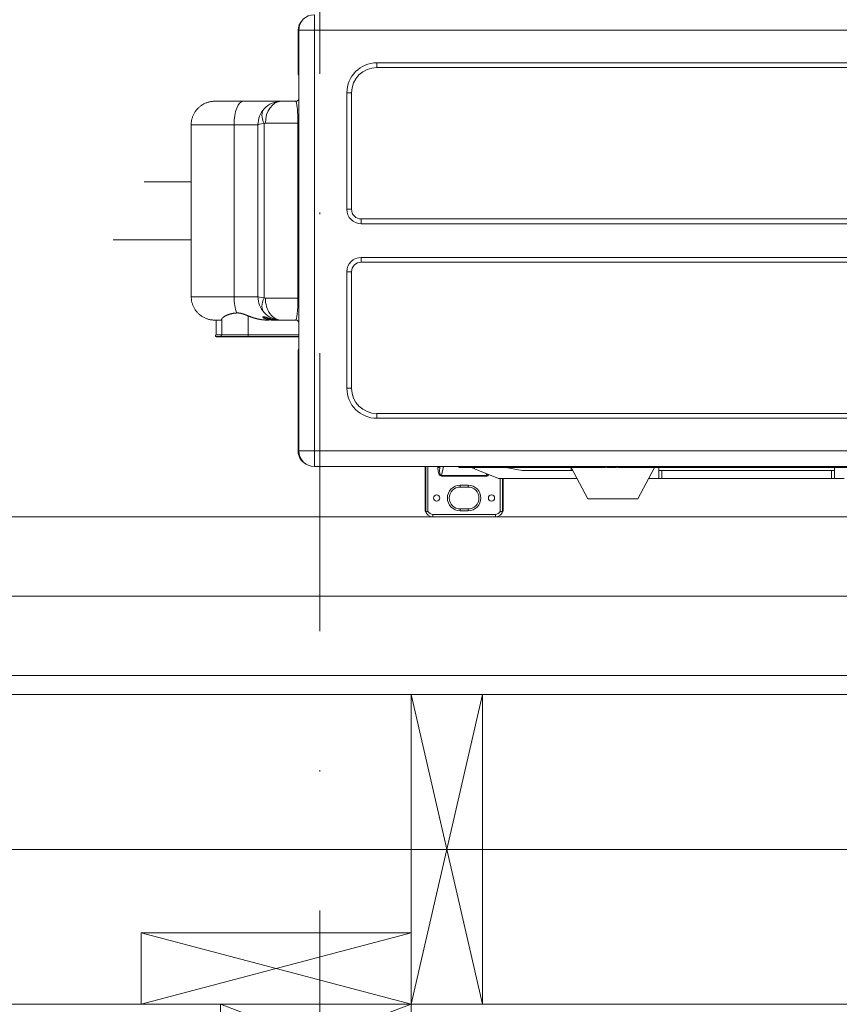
# Model space of a CAD drawing. Header units: inches. Extents: x 0 to 77643, y -44170 to 0.
# Tile 135 of 159: x 72418 to 72469, y -37855 to -37793. Entities that reach past the tile are written whole.
import ezdxf

# ---------------------------------------------------------------- set-up
doc = ezdxf.new("R2010")
doc.units = ezdxf.units.IN
doc.header["$MEASUREMENT"] = 0
doc.linetypes.add('DASHDOT', pattern=[1, 0.5, -0.25, 0, -0.25])
doc.layers.get('0').update_dxf_attribs({"lineweight": 0})
doc.layers.get('Defpoints').update_dxf_attribs({"lineweight": 0})
for name, color, linetype, lineweight in [('p--klimatyzator', 30, 'Continuous', 15), ('p--konst-słupy', 3, 'Continuous', 20), ('p--ocieplenie w.wew.', 53, 'Continuous', 0), ('p--ocieplenie-w.zew', 77, 'Continuous', 0), ('p--osie konstr', 1, 'DASHDOT', 15), ('p--wymiary-1-50', 5, 'Continuous', 0), ('p--ściana szkielet', 3, 'Continuous', 0)]:
    doc.layers.add(name, color=color, linetype=linetype, lineweight=lineweight)
doc.styles.add('1-50', font='arial.ttf', dxfattribs={"width": 0.75, "height": 12.5})
doc.linetypes.add('BATTING', pattern='A,0.0001,-0.1,[134,ltypeshp.shx,S=0.1,R=0,X=-0.1,Y=0],-0.2,[134,ltypeshp.shx,S=0.1,R=180,X=0.1,Y=0],-0.1', length=0.4001)
doc.dimstyles.new('1-50', dxfattribs={"dimtxt": 12.5, "dimasz": 5, "dimexe": 5, "dimexo": 5, "dimgap": 0.09, "dimtad": 0, "dimdsep": 46, "dimtxsty": '1-50', "dimblk": 'OBLIQUE', "dimcen": 0.09, "dimadec": 0, "dimazin": 0, "dimtfac": 1, "dimtdec": 4, "dimtix": 1, "dimtofl": 0, "dimtmove": 2, "dimatfit": 3, "dimldrblk": 'OBLIQUE', "dimfxl": 5, "dimfxlon": 1, "dimtvp": 0.8, "dimtolj": 1, "dimtzin": 0, "dimarcsym": 0})

# ---------------------------------------------------------------- blocks, each defined once
blk = doc.blocks.new('_OBLIQUE')
at = {"color": 0, "linetype": 'ByBlock', "lineweight": -2}
for p, q in [((-0.5, -0.5), (0.5, 0.5)), ((0, 0), (0, 0))]:
    blk.add_line(p, q, dxfattribs=at)
blk = doc.blocks.new('*D1940')
at = {"layer": 'Defpoints', "color": 0}
for p in [(72405.403, -37857.021), (72428.971, -37857.021), (72427.721, -38097.521)]:
    blk.add_point(p, dxfattribs=at)
at = {"layer": 'p--wymiary-1-50', "color": 0, "linetype": 'Continuous', "lineweight": -2}
for p, q in [((72410.403, -37857.021), (72400.403, -37857.021)), ((72405.403, -38097.521), (72405.403, -37857.021)), ((72410.403, -38097.521), (72400.403, -38097.521))]:
    blk.add_line(p, q, dxfattribs=at)
at = {"layer": 'p--wymiary-1-50', "color": 0, "lineweight": -2, "xscale": 5, "yscale": 5, "zscale": 5}
for p, rotation in [((72405.403, -37857.021), 90), ((72405.403, -38097.521), 270)]:
    blk.add_blockref('_OBLIQUE', p, dxfattribs=dict(at, rotation=rotation))
at = {"layer": 'p--wymiary-1-50', "color": 0, "linetype": 'Continuous', "ltscale": 12, "insert": (72395.193, -37977.271), "char_height": 12.5, "attachment_point": 5, "rotation": 90, "style": '1-50'}
blk.add_mtext('\\A1;240.5', dxfattribs=at)
blk = doc.blocks.new('*D1941')
at = {"layer": 'Defpoints', "color": 0}
for p in [(72405.403, -37823.871), (72436.671, -37823.871), (72428.971, -37857.021)]:
    blk.add_point(p, dxfattribs=at)
at = {"layer": 'p--wymiary-1-50', "color": 0, "linetype": 'Continuous', "lineweight": -2}
for p, q in [((72410.403, -37823.871), (72400.403, -37823.871)), ((72405.403, -37857.021), (72405.403, -37823.871)), ((72410.403, -37857.021), (72400.403, -37857.021))]:
    blk.add_line(p, q, dxfattribs=at)
at = {"layer": 'p--wymiary-1-50', "color": 0, "lineweight": -2, "xscale": 5, "yscale": 5, "zscale": 5}
for p, rotation in [((72405.403, -37823.871), 90), ((72405.403, -37857.021), 270)]:
    blk.add_blockref('_OBLIQUE', p, dxfattribs=dict(at, rotation=rotation))
at = {"layer": 'p--wymiary-1-50', "color": 0, "linetype": 'Continuous', "ltscale": 12, "insert": (72395.193, -37840.446), "char_height": 12.5, "attachment_point": 5, "rotation": 90, "style": '1-50'}
blk.add_mtext('\\A1;33.15', dxfattribs=at)
blk = doc.blocks.new('*D1942')
at = {"layer": 'Defpoints', "color": 0}
for p in [(72403.715, -37773.871), (72403.715, -37773.871), (72436.171, -37823.871)]:
    blk.add_point(p, dxfattribs=at)
at = {"layer": 'p--wymiary-1-50', "color": 0, "linetype": 'Continuous', "lineweight": -2}
for p, q in [((72398.715, -37773.871), (72398.715, -37773.871)), ((72403.715, -37823.871), (72403.715, -37773.871)), ((72408.715, -37823.871), (72398.715, -37823.871))]:
    blk.add_line(p, q, dxfattribs=at)
at = {"layer": 'p--wymiary-1-50', "color": 0, "lineweight": -2, "xscale": 5, "yscale": 5, "zscale": 5}
for p, rotation in [((72403.715, -37773.871), 90), ((72403.715, -37823.871), 270)]:
    blk.add_blockref('_OBLIQUE', p, dxfattribs=dict(at, rotation=rotation))
at = {"layer": 'p--wymiary-1-50', "color": 0, "linetype": 'Continuous', "ltscale": 12, "insert": (72393.505, -37798.871), "char_height": 12.5, "attachment_point": 5, "rotation": 90, "style": '1-50'}
blk.add_mtext('\\A1;50', dxfattribs=at)
blk = doc.blocks.new('*D1955')
at = {"layer": 'Defpoints', "color": 0}
for p in [(72820.871, -37664.812), (72330.221, -37840.119), (72820.871, -37840.119)]:
    blk.add_point(p, dxfattribs=at)
at = {"layer": 'p--wymiary-1-50', "color": 0, "linetype": 'Continuous', "lineweight": -2}
for p, q in [((72330.221, -37669.812), (72330.221, -37659.812)), ((72820.871, -37669.812), (72820.871, -37659.812)), ((72330.221, -37664.812), (72820.871, -37664.812))]:
    blk.add_line(p, q, dxfattribs=at)
at = {"layer": 'p--wymiary-1-50', "color": 0, "lineweight": -2, "xscale": 5, "yscale": 5, "zscale": 5, "rotation": 180}
blk.add_blockref('_OBLIQUE', (72330.221, -37664.812), dxfattribs=at)
at = {"layer": 'p--wymiary-1-50', "color": 0, "lineweight": -2, "xscale": 5, "yscale": 5, "zscale": 5}
blk.add_blockref('_OBLIQUE', (72820.871, -37664.812), dxfattribs=at)
at = {"layer": 'p--wymiary-1-50', "color": 0, "linetype": 'Continuous', "ltscale": 12, "insert": (72575.546, -37654.602), "char_height": 12.5, "attachment_point": 5, "style": '1-50'}
blk.add_mtext('\\A1;490.65', dxfattribs=at)
blk = doc.blocks.new('*D1956')
at = {"layer": 'Defpoints', "color": 0}
for p in [(72820.871, -37643.654), (71620.871, -37840.119), (72820.871, -37840.119)]:
    blk.add_point(p, dxfattribs=at)
at = {"layer": 'p--wymiary-1-50', "color": 0, "linetype": 'Continuous', "lineweight": -2}
for p, q in [((71620.871, -37648.654), (71620.871, -37638.654)), ((72820.871, -37648.654), (72820.871, -37638.654)), ((71620.871, -37643.654), (72820.871, -37643.654))]:
    blk.add_line(p, q, dxfattribs=at)
at = {"layer": 'p--wymiary-1-50', "color": 0, "lineweight": -2, "xscale": 5, "yscale": 5, "zscale": 5, "rotation": 180}
blk.add_blockref('_OBLIQUE', (71620.871, -37643.654), dxfattribs=at)
at = {"layer": 'p--wymiary-1-50', "color": 0, "lineweight": -2, "xscale": 5, "yscale": 5, "zscale": 5}
blk.add_blockref('_OBLIQUE', (72820.871, -37643.654), dxfattribs=at)
at = {"layer": 'p--wymiary-1-50', "color": 0, "linetype": 'Continuous', "ltscale": 12, "insert": (72220.871, -37633.444), "char_height": 12.5, "attachment_point": 5, "style": '1-50'}
blk.add_mtext('\\A1;1200', dxfattribs=at)
blk = doc.blocks.new('*D1972')
at = {"layer": 'Defpoints', "color": 0}
for p in [(72878.438, -37844.821), (72914.83, -37844.821), (72436.421, -38105.971)]:
    blk.add_point(p, dxfattribs=at)
at = {"layer": 'p--wymiary-1-50', "color": 0, "linetype": 'Continuous', "lineweight": -2}
for p, q in [((72909.83, -37844.821), (72919.83, -37844.821)), ((72914.83, -38105.971), (72914.83, -37844.821)), ((72909.83, -38105.971), (72919.83, -38105.971))]:
    blk.add_line(p, q, dxfattribs=at)
at = {"layer": 'p--wymiary-1-50', "color": 0, "lineweight": -2, "xscale": 5, "yscale": 5, "zscale": 5}
for p, rotation in [((72914.83, -37844.821), 90), ((72914.83, -38105.971), 270)]:
    blk.add_blockref('_OBLIQUE', p, dxfattribs=dict(at, rotation=rotation))
at = {"layer": 'p--wymiary-1-50', "color": 0, "linetype": 'Continuous', "ltscale": 12, "insert": (72904.62, -37975.396), "char_height": 12.5, "attachment_point": 5, "rotation": 90, "style": '1-50'}
blk.add_mtext('\\A1;261.15', dxfattribs=at)
blk = doc.blocks.new('ukł.słupów')
for p, q in [((810.1, 662), (814.6, 642.5)), ((814.6, 662), (810.1, 642.5)), ((810.1, 642.5), (793.1, 647)), ((810.1, 647), (793.1, 642.5)), ((810.1, 638), (798.1, 642.5)), ((810.1, 642.5), (798.1, 638))]:
    blk.add_line(p, q)
for points in [[(814.6, 662), (814.6, 642.5), (810.1, 642.5), (810.1, 662)], [(810.1, 647), (793.1, 647), (793.1, 642.5), (810.1, 642.5)], [(810.1, 642.5), (798.1, 642.5), (798.1, 638), (810.1, 638)]]:
    blk.add_lwpolyline(points, close=True)
blk = doc.blocks.new('A$C66B7A719')
at = {"layer": 'p--klimatyzator', "linetype": 'Continuous'}
for p, q in [((12.677, 30.63), (12.677, 31.614)), ((11.656, 27.968), (11.656, 30.631)), ((11.693, 25.95), (11.693, 30.63)), ((86.496, 30.63), (12.677, 30.63)), ((12.677, 30.63), (12.677, 4.154)), ((34.626, 28.583), (16.614, 28.583)), ((16.614, 28.583), (16.614, 28.288)), ((34.626, 28.583), (82.559, 28.583)), ((34.626, 28.288), (16.614, 28.288)), ((82.559, 28.288), (34.626, 28.288)), ((15.019, 26.693), (14.724, 26.693)), ((14.724, 26.693), (14.724, 19.36)), ((15.019, 26.693), (15.019, 19.36)), ((6.398, 26.163), (8.194, 26.163)), ((8.194, 26.163), (10.6, 26.163)), ((10.6, 26.163), (11.498, 26.163)), ((11.693, 9.188), (11.693, 25.753)), ((4.921, 13.859), (4.921, 24.686)), ((7.62, 24.686), (4.921, 24.686)), ((7.62, 13.859), (7.62, 24.686)), ((9.124, 24.686), (7.62, 24.686)), ((9.124, 13.859), (9.124, 24.686)), ((9.518, 24.753), (9.518, 13.792)), ((11.642, 24.785), (9.59, 24.785)), ((11.642, 13.761), (11.642, 24.785)), ((11.642, 24.785), (11.693, 24.785)), ((4.921, 21.081), (1.969, 21.081)), ((15.019, 19.36), (14.724, 19.36)), ((15.63, 18.75), (15.63, 18.455)), ((15.63, 18.75), (34.626, 18.75)), ((34.626, 18.75), (83.543, 18.75)), ((15.63, 18.455), (34.626, 18.455)), ((83.543, 18.455), (34.626, 18.455)), ((4.921, 17.443), (0, 17.443)), ((15.63, 16.329), (15.63, 16.034)), ((34.626, 16.329), (15.63, 16.329)), ((83.543, 16.329), (34.626, 16.329)), ((34.626, 16.034), (15.63, 16.034)), ((83.543, 16.034), (34.626, 16.034)), ((15.019, 15.423), (14.724, 15.423)), ((14.724, 15.423), (14.724, 8.091)), ((15.019, 15.423), (15.019, 8.091)), ((4.921, 13.859), (7.62, 13.859)), ((7.62, 13.859), (9.124, 13.859)), ((9.59, 13.761), (11.642, 13.761)), ((11.642, 13.761), (11.693, 13.761)), ((6.849, 11.448), (6.849, 12.452)), ((8.518, 11.448), (8.518, 12.645)), ((10.092, 12.416), (10.092, 12.383)), ((6.398, 12.383), (6.794, 12.383)), ((6.495, 11.448), (6.495, 12.383)), ((9.816, 12.383), (9.721, 12.383)), ((10.456, 12.383), (10.092, 12.383)), ((10.6, 12.383), (10.456, 12.383)), ((11.498, 12.383), (10.6, 12.383)), ((6.849, 11.448), (6.495, 11.448)), ((6.849, 11.35), (6.495, 11.35)), ((6.495, 11.33), (6.495, 11.35)), ((6.849, 11.33), (6.495, 11.33)), ((6.849, 11.448), (8.518, 11.448)), ((6.849, 11.35), (8.518, 11.35)), ((6.849, 11.33), (6.849, 11.35)), ((8.518, 11.33), (6.849, 11.33)), ((11.693, 11.448), (8.518, 11.448)), ((8.518, 11.448), (8.518, 11.35)), ((11.693, 11.35), (8.518, 11.35)), ((8.518, 11.33), (8.518, 11.35)), ((11.693, 11.33), (8.518, 11.33)), ((11.656, 4.116), (11.656, 10.421)), ((11.693, 4.154), (11.693, 8.991)), ((15.019, 8.091), (14.724, 8.091)), ((16.614, 6.496), (34.626, 6.496)), ((16.614, 6.496), (16.614, 6.201)), ((16.614, 6.201), (34.626, 6.201)), ((34.626, 6.496), (82.559, 6.496)), ((34.626, 6.201), (82.559, 6.201)), ((11.693, 4.153), (11.693, 4.154)), ((12.677, 3.169), (12.677, 4.154)), ((12.677, 4.154), (86.496, 4.154)), ((86.496, 3.169), (12.677, 3.169)), ((13.661, 3.169), (12.677, 3.169)), ((12.677, 3.169), (12.677, 3.169)), ((13.661, 3.169), (85.512, 3.169)), ((19.648, 0.492), (19.648, 3.17)), ((19.67, 3.169), (19.67, 0.346)), ((19.699, 0.307), (19.699, 3.169)), ((19.833, 3.169), (19.833, 0.336)), ((20.463, 3.103), (20.463, 3.169)), ((20.571, 3.103), (20.463, 3.103)), ((20.571, 3.103), (20.587, 3.169)), ((20.571, 3.169), (20.571, 3.103)), ((20.815, 3.169), (20.685, 2.605)), ((21.769, 3.1), (21.769, 3.169)), ((21.769, 3.1), (31.021, 3.1)), ((22.753, 3.022), (22.556, 3.1)), ((22.753, 3.1), (22.753, 3.022)), ((25.757, 2.904), (24.735, 3.1)), ((29.902, 1.132), (28.856, 3.1)), ((28.856, 3.1), (28.856, 2.904)), ((31.021, 3.1), (31.021, 3.169)), ((31.119, 3.169), (31.119, 3.1)), ((31.71, 3.1), (31.119, 3.1)), ((31.71, 3.1), (31.71, 3.169)), ((31.808, 3.169), (31.808, 3.1)), ((31.808, 3.1), (81.464, 3.1)), ((33.05, 1.132), (34.096, 3.1)), ((34.367, 2.411), (34.367, 3.1)), ((45.44, 2.411), (45.44, 3.1)), ((20.685, 2.605), (23.532, 2.605)), ((20.685, 2.605), (20.685, 2.561)), ((23.532, 2.561), (20.685, 2.561)), ((22.753, 3.022), (24.279, 2.411)), ((23.532, 2.605), (23.505, 2.721)), ((23.532, 2.561), (23.532, 2.605)), ((28.856, 2.904), (25.757, 2.904)), ((28.96, 2.904), (28.856, 2.904)), ((34.367, 2.904), (34.564, 2.904)), ((34.564, 2.904), (34.564, 2.411)), ((45.243, 2.904), (34.564, 2.904)), ((45.243, 2.411), (45.243, 2.904)), ((45.243, 2.904), (45.44, 2.904)), ((21.862, 1.988), (22.355, 1.988)), ((21.862, 1.87), (21.862, 1.988)), ((22.355, 1.87), (21.862, 1.87)), ((22.355, 1.988), (22.355, 1.87)), ((29.222, 2.411), (24.279, 2.411)), ((24.384, 0.336), (24.384, 2.411)), ((24.518, 2.411), (24.518, 0.307)), ((24.547, 0.346), (24.547, 2.412)), ((24.569, 2.412), (24.569, 0.492)), ((33.743, 2.411), (33.73, 2.411)), ((33.743, 2.411), (33.743, 2.435)), ((33.743, 2.411), (34.367, 2.411)), ((34.564, 2.411), (34.367, 2.411)), ((45.243, 2.411), (34.564, 2.411)), ((45.44, 2.411), (45.243, 2.411)), ((46.031, 2.411), (45.44, 2.411)), ((29.902, 1.132), (33.05, 1.132)), ((20.14, 0.148), (24.077, 0.148)), ((20.14, 0.148), (20.14, 0)), ((24.077, 0), (20.14, 0)), ((21.862, 0.492), (22.355, 0.492)), ((21.862, 0.492), (21.862, 0.374)), ((22.355, 0.374), (21.862, 0.374)), ((22.355, 0.374), (22.355, 0.492)), ((24.077, 0.148), (24.077, 0))]:
    blk.add_line(p, q, dxfattribs=at)
at = {"layer": 'p--klimatyzator', "linetype": 'Continuous', "flags": 128}
for points in [[(4.921, 24.686), (4.922, 24.733), (4.924, 24.779), (4.928, 24.826), (4.933, 24.872), (4.94, 24.918), (4.948, 24.964), (4.958, 25.009), (4.969, 25.054), (4.981, 25.099), (4.995, 25.143), (5.01, 25.187), (5.027, 25.23), (5.044, 25.273), (5.063, 25.315), (5.084, 25.357), (5.105, 25.398), (5.128, 25.438), (5.152, 25.478), (5.178, 25.516), (5.204, 25.554), (5.232, 25.591), (5.26, 25.627), (5.29, 25.663), (5.321, 25.697), (5.354, 25.73), (5.387, 25.762), (5.421, 25.793), (5.456, 25.823), (5.493, 25.852), (5.53, 25.88), (5.568, 25.907), (5.606, 25.932), (5.646, 25.957), (5.686, 25.98), (5.727, 26.001), (5.768, 26.022), (5.811, 26.041), (5.853, 26.058), (5.896, 26.075), (5.94, 26.09), (5.985, 26.103), (6.03, 26.116), (6.075, 26.127), (6.121, 26.136), (6.167, 26.144), (6.213, 26.151), (6.259, 26.156), (6.305, 26.16), (6.351, 26.162), (6.398, 26.163)], [(11.693, 25.753), (11.693, 25.756), (11.693, 25.76), (11.693, 25.764), (11.693, 25.768), (11.693, 25.772), (11.693, 25.775), (11.693, 25.779), (11.693, 25.783), (11.693, 25.787), (11.693, 25.791), (11.693, 25.795), (11.693, 25.799), (11.693, 25.803), (11.693, 25.807), (11.693, 25.811), (11.693, 25.815), (11.693, 25.819), (11.693, 25.823), (11.693, 25.827), (11.693, 25.831), (11.693, 25.835), (11.693, 25.839), (11.693, 25.843), (11.693, 25.847), (11.693, 25.851), (11.693, 25.855), (11.693, 25.859), (11.693, 25.863), (11.693, 25.868), (11.693, 25.872), (11.693, 25.876), (11.693, 25.88), (11.693, 25.884), (11.693, 25.888), (11.693, 25.892), (11.693, 25.896), (11.693, 25.9), (11.693, 25.904), (11.693, 25.908), (11.693, 25.911), (11.693, 25.915), (11.693, 25.919), (11.693, 25.923), (11.693, 25.927), (11.693, 25.931), (11.693, 25.935), (11.693, 25.939), (11.693, 25.943), (11.693, 25.946), (11.693, 25.95)], [(6.396, 12.383), (6.35, 12.385), (6.304, 12.387), (6.258, 12.39), (6.213, 12.395), (6.167, 12.401), (6.122, 12.409), (6.076, 12.418), (6.031, 12.429), (5.987, 12.442), (5.943, 12.455), (5.899, 12.47), (5.855, 12.487), (5.812, 12.504), (5.77, 12.524), (5.728, 12.544), (5.687, 12.565), (5.647, 12.588), (5.607, 12.612), (5.568, 12.638), (5.53, 12.664), (5.493, 12.692), (5.457, 12.721), (5.422, 12.751), (5.388, 12.782), (5.354, 12.815), (5.322, 12.848), (5.291, 12.882), (5.261, 12.918), (5.232, 12.954), (5.204, 12.991), (5.177, 13.029), (5.152, 13.068), (5.127, 13.107), (5.104, 13.148), (5.082, 13.189), (5.061, 13.23), (5.042, 13.273), (5.024, 13.315), (5.007, 13.359), (4.993, 13.403), (4.979, 13.447), (4.968, 13.492), (4.958, 13.537), (4.95, 13.583), (4.943, 13.628), (4.937, 13.674), (4.933, 13.72), (4.928, 13.767), (4.925, 13.813), (4.921, 13.859)], [(6.849, 12.452), (6.848, 12.448), (6.847, 12.445), (6.846, 12.442), (6.845, 12.439), (6.844, 12.436), (6.842, 12.434), (6.841, 12.431), (6.84, 12.429), (6.839, 12.426), (6.838, 12.424), (6.837, 12.421), (6.836, 12.419), (6.835, 12.417), (6.834, 12.415), (6.832, 12.413), (6.831, 12.411), (6.83, 12.409), (6.829, 12.407), (6.828, 12.406), (6.827, 12.404), (6.826, 12.403), (6.825, 12.401), (6.824, 12.4), (6.823, 12.398), (6.821, 12.397), (6.82, 12.396), (6.819, 12.395), (6.818, 12.394), (6.817, 12.393), (6.816, 12.392), (6.815, 12.391), (6.814, 12.39), (6.813, 12.389), (6.811, 12.388), (6.81, 12.388), (6.809, 12.387), (6.808, 12.386), (6.807, 12.386), (6.806, 12.385), (6.805, 12.385), (6.804, 12.385), (6.803, 12.384), (6.802, 12.384), (6.8, 12.384), (6.799, 12.383), (6.798, 12.383), (6.797, 12.383), (6.796, 12.383), (6.795, 12.383), (6.794, 12.383)], [(6.849, 12.452), (6.852, 12.459), (6.855, 12.466), (6.859, 12.474), (6.864, 12.481), (6.87, 12.49), (6.876, 12.498), (6.884, 12.506), (6.891, 12.515), (6.9, 12.523), (6.909, 12.532), (6.919, 12.541), (6.929, 12.55), (6.94, 12.559), (6.952, 12.568), (6.965, 12.578), (6.978, 12.587), (6.992, 12.596), (7.006, 12.606), (7.021, 12.615), (7.037, 12.624), (7.053, 12.634), (7.07, 12.643), (7.088, 12.652), (7.106, 12.662), (7.125, 12.671), (7.144, 12.68), (7.164, 12.689), (7.185, 12.698), (7.206, 12.706), (7.228, 12.715), (7.251, 12.723), (7.274, 12.732), (7.298, 12.74), (7.322, 12.748), (7.347, 12.755), (7.372, 12.763), (7.398, 12.77), (7.425, 12.777), (7.452, 12.783), (7.48, 12.789), (7.508, 12.795), (7.536, 12.801), (7.565, 12.806), (7.595, 12.811), (7.625, 12.816), (7.656, 12.82), (7.686, 12.823), (7.718, 12.827), (7.75, 12.83), (7.782, 12.832)], [(7.782, 12.832), (7.796, 12.833), (7.81, 12.833), (7.824, 12.833), (7.839, 12.833), (7.853, 12.833), (7.868, 12.833), (7.882, 12.832), (7.897, 12.831), (7.912, 12.83), (7.926, 12.829), (7.941, 12.827), (7.956, 12.825), (7.971, 12.823), (7.986, 12.821), (8, 12.818), (8.015, 12.816), (8.03, 12.813), (8.045, 12.81), (8.06, 12.806), (8.075, 12.803), (8.09, 12.799), (8.105, 12.796), (8.12, 12.792), (8.134, 12.788), (8.149, 12.783), (8.164, 12.779), (8.179, 12.774), (8.194, 12.77), (8.208, 12.765), (8.223, 12.76), (8.238, 12.755), (8.253, 12.75), (8.268, 12.744), (8.282, 12.739), (8.297, 12.734), (8.312, 12.728), (8.327, 12.723), (8.342, 12.717), (8.356, 12.711), (8.371, 12.705), (8.386, 12.7), (8.401, 12.694), (8.415, 12.688), (8.43, 12.682), (8.445, 12.676), (8.46, 12.67), (8.474, 12.664), (8.489, 12.658), (8.504, 12.652), (8.518, 12.645)], [(8.518, 12.645), (8.53, 12.641), (8.542, 12.636), (8.553, 12.632), (8.565, 12.627), (8.576, 12.623), (8.588, 12.618), (8.599, 12.614), (8.611, 12.609), (8.622, 12.605), (8.634, 12.6), (8.645, 12.596), (8.657, 12.591), (8.669, 12.587), (8.68, 12.583), (8.692, 12.578), (8.703, 12.574), (8.715, 12.57), (8.727, 12.566), (8.738, 12.562), (8.75, 12.558), (8.762, 12.553), (8.773, 12.549), (8.785, 12.546), (8.797, 12.542), (8.809, 12.538), (8.82, 12.534), (8.832, 12.53), (8.844, 12.527), (8.856, 12.523), (8.868, 12.519), (8.88, 12.516), (8.891, 12.512), (8.903, 12.509), (8.915, 12.506), (8.927, 12.502), (8.939, 12.499), (8.951, 12.496), (8.963, 12.493), (8.975, 12.489), (8.987, 12.486), (8.999, 12.483), (9.011, 12.48), (9.023, 12.477), (9.035, 12.474), (9.047, 12.47), (9.059, 12.467), (9.071, 12.464), (9.083, 12.461), (9.095, 12.458), (9.107, 12.455)], [(9.107, 12.455), (9.119, 12.453), (9.131, 12.45), (9.143, 12.448), (9.156, 12.445), (9.168, 12.443), (9.18, 12.44), (9.192, 12.438), (9.204, 12.436), (9.216, 12.433), (9.229, 12.431), (9.241, 12.429), (9.253, 12.426), (9.265, 12.424), (9.277, 12.422), (9.29, 12.42), (9.302, 12.418), (9.314, 12.416), (9.326, 12.414), (9.339, 12.412), (9.351, 12.41), (9.363, 12.408), (9.375, 12.407), (9.388, 12.405), (9.4, 12.403), (9.412, 12.402), (9.424, 12.4), (9.437, 12.399), (9.449, 12.398), (9.461, 12.397), (9.474, 12.396), (9.486, 12.395), (9.498, 12.394), (9.511, 12.393), (9.523, 12.392), (9.535, 12.391), (9.548, 12.39), (9.56, 12.39), (9.572, 12.389), (9.585, 12.388), (9.597, 12.388), (9.61, 12.387), (9.622, 12.387), (9.634, 12.386), (9.647, 12.386), (9.659, 12.385), (9.672, 12.385), (9.684, 12.384), (9.696, 12.384), (9.709, 12.383), (9.721, 12.383)], [(10.092, 12.383), (10.049, 12.384), (10.006, 12.385), (9.964, 12.387), (9.922, 12.391), (9.88, 12.396), (9.838, 12.401), (9.797, 12.408), (9.756, 12.416), (9.715, 12.425), (9.676, 12.435), (9.637, 12.447), (9.6, 12.46), (9.565, 12.474), (9.532, 12.49), (9.502, 12.506), (9.476, 12.523), (9.456, 12.54), (9.443, 12.556), (9.437, 12.569), (9.438, 12.58), (9.446, 12.587), (9.459, 12.592), (9.477, 12.594), (9.499, 12.593), (9.523, 12.589), (9.549, 12.584), (9.577, 12.577), (9.607, 12.568), (9.639, 12.558), (9.671, 12.548), (9.705, 12.536), (9.74, 12.525), (9.775, 12.513), (9.811, 12.501), (9.848, 12.489), (9.885, 12.477), (9.923, 12.466), (9.962, 12.455), (10.001, 12.444), (10.041, 12.435), (10.081, 12.425), (10.121, 12.417), (10.162, 12.41), (10.204, 12.403), (10.245, 12.397), (10.287, 12.392), (10.329, 12.388), (10.371, 12.385), (10.414, 12.384), (10.456, 12.383)], [(9.52, 12.58), (9.511, 12.579), (9.503, 12.579), (9.496, 12.577), (9.49, 12.575), (9.485, 12.573), (9.481, 12.57), (9.479, 12.566), (9.478, 12.562), (9.479, 12.557), (9.481, 12.551), (9.486, 12.545), (9.492, 12.539), (9.5, 12.533), (9.509, 12.526), (9.519, 12.52), (9.531, 12.513), (9.544, 12.507), (9.557, 12.501), (9.571, 12.495), (9.586, 12.489), (9.601, 12.484), (9.616, 12.479), (9.631, 12.474), (9.647, 12.47), (9.663, 12.465), (9.679, 12.461), (9.696, 12.457), (9.712, 12.453), (9.729, 12.45), (9.746, 12.446), (9.763, 12.443), (9.78, 12.44), (9.797, 12.438), (9.814, 12.435), (9.831, 12.433), (9.848, 12.43), (9.865, 12.428), (9.883, 12.426), (9.9, 12.425), (9.917, 12.423), (9.935, 12.422), (9.952, 12.42), (9.969, 12.419), (9.987, 12.418), (10.004, 12.418), (10.022, 12.417), (10.039, 12.416), (10.057, 12.416), (10.074, 12.416), (10.092, 12.416)], [(9.523, 12.58), (9.524, 12.58), (9.526, 12.58), (9.529, 12.58), (9.532, 12.579), (9.536, 12.579), (9.54, 12.579), (9.544, 12.578), (9.549, 12.577), (9.553, 12.577), (9.558, 12.576), (9.563, 12.575), (9.569, 12.574), (9.574, 12.572), (9.579, 12.571), (9.585, 12.57), (9.591, 12.568), (9.597, 12.567), (9.603, 12.565), (9.609, 12.563), (9.615, 12.562), (9.622, 12.56), (9.628, 12.558), (9.635, 12.556), (9.641, 12.554), (9.648, 12.552), (9.655, 12.55), (9.662, 12.548), (9.669, 12.545), (9.677, 12.543), (9.684, 12.541), (9.691, 12.539), (9.698, 12.536), (9.706, 12.534), (9.713, 12.532), (9.721, 12.529), (9.729, 12.527), (9.736, 12.524), (9.744, 12.522), (9.752, 12.519), (9.76, 12.517), (9.768, 12.514), (9.776, 12.512), (9.784, 12.509), (9.792, 12.507), (9.8, 12.504), (9.809, 12.501), (9.817, 12.498), (9.826, 12.496), (9.834, 12.493), (9.843, 12.49)], [(6.398, 12.383), (6.397, 12.383), (6.396, 12.383), (6.395, 12.383)], [(6.495, 11.448), (6.492, 11.448), (6.489, 11.448), (6.486, 11.447), (6.483, 11.446), (6.48, 11.446), (6.477, 11.445), (6.474, 11.443), (6.472, 11.442), (6.469, 11.44), (6.466, 11.439), (6.464, 11.437), (6.461, 11.434), (6.459, 11.432), (6.457, 11.43), (6.455, 11.428), (6.454, 11.425), (6.452, 11.423), (6.451, 11.42), (6.45, 11.417), (6.449, 11.414), (6.448, 11.411), (6.447, 11.408), (6.446, 11.405), (6.446, 11.402), (6.446, 11.399), (6.446, 11.396), (6.446, 11.392), (6.447, 11.389), (6.448, 11.386), (6.449, 11.383), (6.45, 11.38), (6.451, 11.378), (6.452, 11.375), (6.454, 11.372), (6.455, 11.37), (6.457, 11.368), (6.459, 11.365), (6.461, 11.363), (6.464, 11.361), (6.466, 11.359), (6.469, 11.357), (6.472, 11.356), (6.474, 11.354), (6.477, 11.353), (6.48, 11.352), (6.483, 11.351), (6.486, 11.35), (6.489, 11.35), (6.492, 11.35), (6.495, 11.35)], [(11.693, 8.991), (11.693, 8.995), (11.693, 8.998), (11.693, 9.002), (11.693, 9.006), (11.693, 9.01), (11.693, 9.014), (11.693, 9.018), (11.693, 9.021), (11.693, 9.025), (11.693, 9.029), (11.693, 9.033), (11.693, 9.037), (11.693, 9.041), (11.693, 9.045), (11.693, 9.049), (11.693, 9.053), (11.693, 9.057), (11.693, 9.061), (11.693, 9.065), (11.693, 9.069), (11.693, 9.073), (11.693, 9.077), (11.693, 9.081), (11.693, 9.085), (11.693, 9.09), (11.693, 9.094), (11.693, 9.098), (11.693, 9.102), (11.693, 9.106), (11.693, 9.11), (11.693, 9.114), (11.693, 9.118), (11.693, 9.122), (11.693, 9.126), (11.693, 9.13), (11.693, 9.134), (11.693, 9.138), (11.693, 9.142), (11.693, 9.146), (11.693, 9.15), (11.693, 9.154), (11.693, 9.158), (11.693, 9.161), (11.693, 9.165), (11.693, 9.169), (11.693, 9.173), (11.693, 9.177), (11.693, 9.181), (11.693, 9.185), (11.693, 9.188)], [(19.67, 0.346), (19.669, 0.348), (19.668, 0.351), (19.668, 0.354), (19.667, 0.357), (19.666, 0.36), (19.665, 0.363), (19.664, 0.366), (19.664, 0.369), (19.663, 0.372), (19.662, 0.375), (19.661, 0.378), (19.661, 0.38), (19.66, 0.383), (19.659, 0.386), (19.659, 0.389), (19.658, 0.392), (19.657, 0.395), (19.657, 0.398), (19.656, 0.401), (19.656, 0.404), (19.655, 0.407), (19.655, 0.41), (19.654, 0.413), (19.654, 0.416), (19.653, 0.418), (19.653, 0.421), (19.653, 0.424), (19.652, 0.427), (19.652, 0.43), (19.651, 0.433), (19.651, 0.436), (19.651, 0.439), (19.65, 0.442), (19.65, 0.445), (19.65, 0.448), (19.65, 0.451), (19.649, 0.454), (19.649, 0.457), (19.649, 0.46), (19.649, 0.463), (19.649, 0.466), (19.648, 0.468), (19.648, 0.471), (19.648, 0.474), (19.648, 0.477), (19.648, 0.48), (19.648, 0.483), (19.648, 0.486), (19.648, 0.489), (19.648, 0.492)], [(19.67, 0.345), (19.671, 0.344), (19.671, 0.342), (19.672, 0.341), (19.672, 0.34), (19.672, 0.339), (19.673, 0.337), (19.673, 0.336), (19.674, 0.335), (19.674, 0.334), (19.675, 0.333), (19.675, 0.331), (19.676, 0.33), (19.676, 0.329), (19.677, 0.328), (19.677, 0.327), (19.678, 0.326), (19.678, 0.325), (19.679, 0.324), (19.679, 0.323), (19.68, 0.322), (19.68, 0.321), (19.681, 0.32), (19.681, 0.319), (19.682, 0.318), (19.683, 0.317), (19.683, 0.316), (19.684, 0.316), (19.685, 0.314), (19.686, 0.313), (19.687, 0.311), (19.689, 0.31), (19.69, 0.309), (19.691, 0.308), (19.692, 0.308), (19.694, 0.307), (19.695, 0.307), (19.696, 0.307), (19.698, 0.307)], [(19.833, 0.336), (19.829, 0.335), (19.826, 0.335), (19.823, 0.334), (19.819, 0.333), (19.816, 0.332), (19.813, 0.332), (19.809, 0.331), (19.806, 0.33), (19.803, 0.329), (19.8, 0.329), (19.796, 0.328), (19.793, 0.327), (19.79, 0.326), (19.787, 0.326), (19.784, 0.325), (19.78, 0.324), (19.777, 0.324), (19.774, 0.323), (19.771, 0.322), (19.768, 0.322), (19.765, 0.321), (19.762, 0.32), (19.759, 0.32), (19.756, 0.319), (19.753, 0.318), (19.751, 0.318), (19.748, 0.317), (19.745, 0.317), (19.742, 0.316), (19.74, 0.315), (19.737, 0.315), (19.735, 0.314), (19.732, 0.314), (19.73, 0.313), (19.727, 0.313), (19.725, 0.312), (19.723, 0.312), (19.72, 0.311), (19.718, 0.311), (19.716, 0.311), (19.714, 0.31), (19.712, 0.31), (19.71, 0.309), (19.708, 0.309), (19.706, 0.309), (19.705, 0.308), (19.703, 0.308), (19.701, 0.308), (19.7, 0.307), (19.699, 0.307)], [(24.384, 0.336), (24.388, 0.335), (24.391, 0.335), (24.394, 0.334), (24.398, 0.333), (24.401, 0.332), (24.404, 0.332), (24.408, 0.331), (24.411, 0.33), (24.414, 0.329), (24.417, 0.329), (24.421, 0.328), (24.424, 0.327), (24.427, 0.326), (24.43, 0.326), (24.433, 0.325), (24.437, 0.324), (24.44, 0.324), (24.443, 0.323), (24.446, 0.322), (24.449, 0.322), (24.452, 0.321), (24.455, 0.32), (24.458, 0.32), (24.461, 0.319), (24.464, 0.318), (24.466, 0.318), (24.469, 0.317), (24.472, 0.317), (24.475, 0.316), (24.477, 0.315), (24.48, 0.315), (24.482, 0.314), (24.485, 0.314), (24.487, 0.313), (24.49, 0.313), (24.492, 0.312), (24.494, 0.312), (24.497, 0.311), (24.499, 0.311), (24.501, 0.311), (24.503, 0.31), (24.505, 0.31), (24.507, 0.309), (24.509, 0.309), (24.51, 0.309), (24.512, 0.308), (24.514, 0.308), (24.515, 0.308), (24.517, 0.307), (24.518, 0.307)], [(24.518, 0.307), (24.52, 0.307), (24.521, 0.307), (24.522, 0.307), (24.524, 0.307), (24.525, 0.308), (24.526, 0.309), (24.528, 0.31), (24.529, 0.311), (24.53, 0.312), (24.531, 0.313), (24.533, 0.315), (24.533, 0.316), (24.534, 0.316), (24.534, 0.317), (24.535, 0.318), (24.536, 0.319), (24.536, 0.32), (24.537, 0.321), (24.537, 0.322), (24.538, 0.323), (24.538, 0.324), (24.539, 0.325), (24.539, 0.326), (24.54, 0.327), (24.54, 0.328), (24.541, 0.329), (24.541, 0.33), (24.542, 0.331), (24.542, 0.333), (24.543, 0.334), (24.543, 0.335), (24.544, 0.336), (24.544, 0.337), (24.544, 0.339), (24.545, 0.34), (24.545, 0.341), (24.546, 0.342), (24.546, 0.344), (24.547, 0.345)], [(24.569, 0.492), (24.569, 0.489), (24.569, 0.486), (24.569, 0.483), (24.569, 0.48), (24.569, 0.477), (24.569, 0.474), (24.569, 0.471), (24.569, 0.468), (24.568, 0.466), (24.568, 0.463), (24.568, 0.46), (24.568, 0.457), (24.568, 0.454), (24.567, 0.451), (24.567, 0.448), (24.567, 0.445), (24.567, 0.442), (24.566, 0.439), (24.566, 0.436), (24.566, 0.433), (24.565, 0.43), (24.565, 0.427), (24.564, 0.424), (24.564, 0.421), (24.564, 0.418), (24.563, 0.416), (24.563, 0.413), (24.562, 0.41), (24.562, 0.407), (24.561, 0.404), (24.561, 0.401), (24.56, 0.398), (24.559, 0.395), (24.559, 0.392), (24.558, 0.389), (24.558, 0.386), (24.557, 0.383), (24.556, 0.38), (24.556, 0.378), (24.555, 0.375), (24.554, 0.372), (24.553, 0.369), (24.553, 0.366), (24.552, 0.363), (24.551, 0.36), (24.55, 0.357), (24.549, 0.354), (24.549, 0.351), (24.548, 0.348), (24.547, 0.346)]]:
    blk.add_lwpolyline(points, dxfattribs=at)
at = {"layer": 'p--klimatyzator', "linetype": 'Continuous'}
for centre in [(20.386, 1.181), (23.831, 1.181)]:
    blk.add_circle(centre, 0.197, dxfattribs=at)
for centre, radius, start, end in [((12.542, 30.631), 0.886, 133.1114, 180), ((12.677, 30.63), 0.984, 90, 180), ((16.614, 26.693), 1.89, 90, 180), ((12.049, 27.968), 0.394, 180, 205.84167), ((16.614, 26.693), 1.594, 90, 180), ((10.6, 24.686), 1.476, 90, 137.1211), ((11.498, 26.359), 0.197, 270, 350.97358), ((10.6, 24.686), 1.476, 137.1211, 180), ((9.59, 24.686), 0.0984, 90, 137.1211), ((15.63, 19.36), 0.906, 180, 270), ((15.63, 19.36), 0.61, 180, 270), ((15.63, 15.423), 0.906, 90, 180), ((15.63, 15.423), 0.61, 90, 180), ((10.6, 13.859), 1.476, 180, 222.8789), ((9.59, 13.859), 0.0984, 222.8789, 270), ((10.6, 13.859), 1.476, 222.8789, 270), ((11.498, 12.186), 0.197, 9.02642, 90), ((6.495, 11.399), 0.0492, 90, 270), ((12.049, 10.421), 0.394, 154.15833, 180), ((16.614, 8.091), 1.89, 180, 270), ((16.614, 8.091), 1.594, 180, 270), ((12.542, 4.116), 0.886, 180, 244.30921), ((12.677, 4.154), 0.984, 180, 270), ((12.677, 4.153), 0.984, 180, 270), ((31.021, 3.199), 0.0984, 270, 342.47152), ((31.808, 3.199), 0.0984, 197.52848, 270), ((21.862, 1.181), 0.807, 90, 270), ((21.862, 1.181), 0.689, 90, 270), ((22.355, 1.181), 0.807, 270, 90), ((22.355, 1.181), 0.689, 270, 90), ((20.14, 0.492), 0.492, 197.40458, 270), ((20.14, 0.492), 0.344, 206.89804, 270), ((24.077, 0.492), 0.492, 270, 342.59542), ((24.077, 0.492), 0.344, 270, 333.10196)]:
    blk.add_arc(centre, radius, start, end, dxfattribs=at)
for centre, major_axis, ratio, start_param, end_param in [((12.677, 30.63), (0.984, 0), 0.000132, 1.570796, 3.141593), ((8.194, 24.686), (0, -1.476), 0.388844, 3.141593, 4.712389), ((10.6, 24.785), (0, 1.378), 0.732793, 0, 1.570796), ((11.498, 24.785), (0, -1.378), 0.104685, 1.570796, 3.141593), ((10.528, 24.753), (1.01, -0.938), 0.59108, 3.141593, 4.145528), ((10.6, 24.686), (-1.476, 0), 0.066667, 5.534807, 6.283185), ((8.194, 13.859), (0, 1.476), 0.388844, 1.570796, 2.340545), ((10.6, 13.859), (-1.476, 0), 0.066667, 0, 0.748378), ((10.528, 13.792), (-1.01, -0.938), 0.59108, 5.27925, 6.283185), ((10.6, 13.761), (0, 1.378), 0.732793, 1.570796, 3.141593), ((11.498, 13.761), (0, -1.378), 0.104685, 0, 1.570796), ((6.849, 11.399), (0, 0.0492), 0.99772, 0, 3.141593), ((12.677, 4.154), (0.984, 0), 0.000132, 1.570796, 3.141593), ((20.903, 3.634), (0.247, 1.07), 0.34045, 2.167037, 3.220089), ((20.903, 3.634), (-0.237, -1.028), 0.233228, 5.30863, 6.361681), ((23.314, 3.634), (0.237, -1.028), 0.233228, 6.204689, 6.60554), ((23.314, 3.634), (0.247, -1.07), 0.34045, 6.204689, 6.627243)]:
    blk.add_ellipse(centre, major_axis=major_axis, ratio=ratio, start_param=start_param, end_param=end_param, dxfattribs=at)

msp = doc.modelspace()

# ---------------------------------------------------------------- linework, layer by layer
at = {"layer": 'p--ocieplenie w.wew.', "linetype": 'BATTING', "ltscale": 19.5}
for p, q in [((72384.17132, -37844.82054), (72442.17132, -37844.82054)), ((72446.67132, -37844.82054), (72475.42132, -37844.82054))]:
    msp.add_line(p, q, dxfattribs=at)
at = {"layer": 'p--ocieplenie-w.zew', "linetype": 'BATTING', "ltscale": 10}
msp.add_line((72330.22132, -37828.87054), (72817.87132, -37828.87054), dxfattribs=at)
at = {"layer": 'p--osie konstr', "linetype": 'DASHDOT', "ltscale": 35}
for p, q in [((72436.42132, -38357.57054), (72436.42132, -37773.87054)), ((72878.43789, -37844.82054), (71595.87132, -37844.82054))]:
    msp.add_line(p, q, dxfattribs=at)
at = {"layer": 'p--ściana szkielet', "ltscale": 35}
for p, q in [((72330.22132, -37823.87054), (72820.87132, -37823.87054)), ((72330.22132, -37833.87054), (72810.87132, -37833.87054)), ((72333.22132, -37835.07054), (72809.67132, -37835.07054)), ((72333.22132, -37854.57054), (72809.67132, -37854.57054)), ((72430.17132, -38144.42054), (72430.17132, -37854.57054)), ((72442.17132, -38144.42054), (72442.17132, -37854.57054))]:
    msp.add_line(p, q, dxfattribs=at)

# ---------------------------------------------------------------- block references
at = {"layer": 'p--klimatyzator', "color": 2, "linetype": 'Continuous', "lineweight": 60}
msp.add_blockref('A$C66B7A719', (72423.40821, -37823.87054), dxfattribs=at)
at = {"layer": 'p--konst-słupy'}
msp.add_blockref('ukł.słupów', (71632.07132, -38497.07054), dxfattribs=at)

# ---------------------------------------------------------------- dimensions: what is measured, and where the dimension line sits
at = {"layer": 'p--wymiary-1-50', "linetype": 'Continuous'}
for base, p1, picture, middle in [((72820.87132, -37643.65367), (71620.87132, -37840.11878), '*D1956', (72220.87132, -37633.44367)), ((72820.87132, -37664.81221), (72330.22132, -37840.11878), '*D1955', (72575.54632, -37654.60221))]:
    dim = msp.add_linear_dim(base=base, p1=p1, p2=(72820.87132, -37840.11878), dimstyle='1-50', dxfattribs=at)
    dim.commit()
    dim.dimension.update_dxf_attribs({"geometry": picture, "text_midpoint": middle})
for base, p1, p2, picture, middle in [((72403.71499, -37773.87054), (72436.17132, -37823.87054), (72403.71499, -37773.87054), '*D1942', (72393.50499, -37798.87054)), ((72405.40278, -37823.87054), (72428.97132, -37857.02054), (72436.67132, -37823.87054), '*D1941', (72395.19278, -37840.44554)), ((72405.40278, -37857.02054), (72427.72132, -38097.52054), (72428.97132, -37857.02054), '*D1940', (72395.19278, -37977.27054))]:
    dim = msp.add_linear_dim(base=base, p1=p1, p2=p2, angle=90, dimstyle='1-50', dxfattribs=at)
    dim.commit()
    dim.dimension.update_dxf_attribs({"geometry": picture, "text_midpoint": middle})
dim = msp.add_linear_dim(base=(72914.83014, -37844.82054), p1=(72436.42132, -38105.97054), p2=(72878.43789, -37844.82054), angle=90, dimstyle='1-50', override={"dimtxt": 12.5}, dxfattribs=at)
dim.commit()
dim.dimension.update_dxf_attribs({"geometry": '*D1972', "text_midpoint": (72904.62014, -37975.39554)})

doc.saveas('drawing.dxf')
